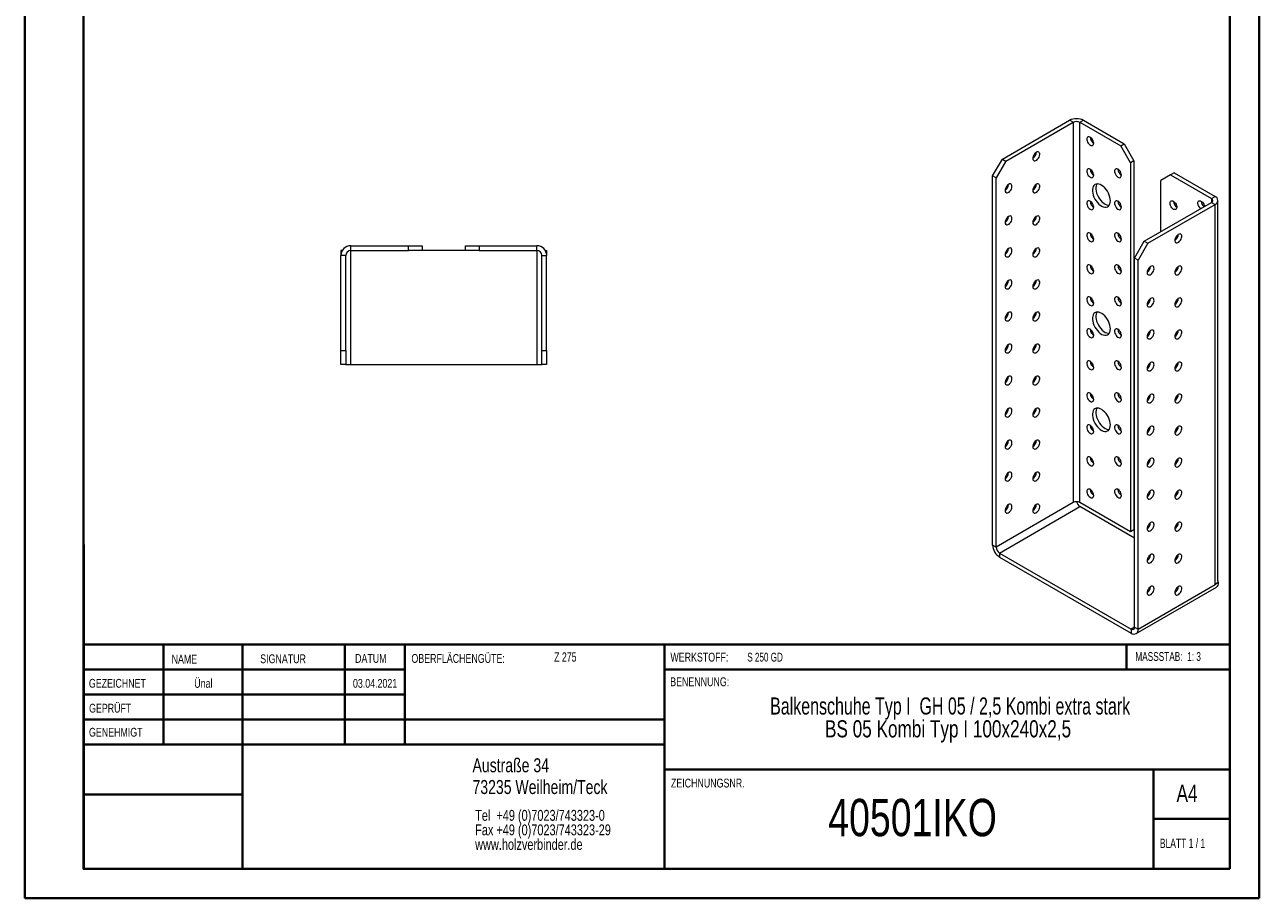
# Model space of a CAD drawing. Header units: millimetres. Extents: x 0 to 210, y 0 to 297.
# Tile 1 of 2: x 0 to 210, y 0 to 149. Entities that reach past the tile are written whole.
import ezdxf

# ---------------------------------------------------------------- set-up
doc = ezdxf.new("R2010")
doc.units = ezdxf.units.MM
doc.styles.add('SLDTEXTSTYLE0', font='TXT', dxfattribs={"width": 0.75})
doc.styles.add('SLDTEXTSTYLE1', font='TXT', dxfattribs={"width": 0.681818})
doc.styles.add('SLDTEXTSTYLE2', font='TXT', dxfattribs={"width": 0.7})
doc.styles.add('SLDTEXTSTYLE3', font='TXT', dxfattribs={"width": 0.6875})
doc.styles.add('SLDTEXTSTYLE4', font='TXT', dxfattribs={"width": 0.69898})

# ---------------------------------------------------------------- blocks, each defined once
blk = doc.blocks.new('SW_NOTE_0')
at = {"color": 0, "linetype": 'Continuous', "lineweight": 0, "char_height": 1.8521, "attachment_point": 1, "style": 'SLDTEXTSTYLE0'}
for s, insert in [('Tel  +49 (0)7023/743323-0', (0, 2.39)), ('Fax +49 (0)7023/743323-29', (0, -0.08)), ('www.holzverbinder.de', (0, -2.55))]:
    blk.add_mtext(s, dxfattribs=dict(at, insert=insert))
blk = doc.blocks.new('SW_NOTE_1')
at = {"color": 0, "linetype": 'Continuous', "lineweight": 0, "char_height": 2.9104, "attachment_point": 2}
for s, insert, style in [('Balkenschuhe Typ I  GH 05 / 2,5 Kombi extra stark', (45.38, 3.75), 'SLDTEXTSTYLE4'), ('BS 05 Kombi Typ I 100x240x2,5', (45.03, -0.13), 'SLDTEXTSTYLE0')]:
    blk.add_mtext(s, dxfattribs=dict(at, insert=insert, style=style))

msp = doc.modelspace()

# ---------------------------------------------------------------- linework, layer by layer
at = {"color": 7, "linetype": 'Continuous', "lineweight": 40}
for p, q in [((0.08, 0.21), (0.08, 297.21)), ((210.08, 0.21), (210.08, 297.21)), ((10.08, 5.21), (10.08, 292.21)), ((205.08, 5.21), (205.08, 292.21)), ((10.11, 60.37), (10.11, 5.12)), ((205.08, 43.37), (10.11, 43.37)), ((23.71, 43.37), (23.71, 26.37)), ((37.1, 43.37), (37.1, 5.12)), ((54.51, 43.37), (54.51, 26.37)), ((64.71, 26.37), (64.71, 43.37)), ((108.91, 43.37), (108.91, 5.12)), ((187.47, 39.12), (187.47, 43.37)), ((64.71, 39.1), (10.11, 39.1)), ((205.08, 39.12), (108.91, 39.12)), ((64.71, 34.87), (10.11, 34.87)), ((108.91, 30.62), (10.11, 30.62)), ((108.91, 26.37), (10.11, 26.37)), ((108.91, 22.12), (205.08, 22.12)), ((192.08, 5.21), (192.08, 22.21)), ((37.1, 17.87), (10.11, 17.87)), ((10.11, 13.71), (10.08, 13.71)), ((205.08, 13.71), (192.08, 13.71)), ((10.11, 9.46), (10.08, 9.46)), ((10.08, 5.21), (205.08, 5.21)), ((205.08, 5.21), (180.99, 5.21)), ((0.08, 0.21), (210.08, 0.21))]:
    msp.add_line(p, q, dxfattribs=at)
at = {"color": 7, "linetype": 'Continuous', "lineweight": 15}
for p, q in [((166.37, 125.86), (177.8, 132.46)), ((178.39, 132.12), (177.8, 132.46)), ((179.56, 132.12), (180.15, 132.46)), ((180.15, 132.46), (187.11, 128.44)), ((166.95, 125.52), (178.39, 132.12)), ((178.39, 132.12), (178.39, 67.47)), ((179.56, 67.47), (179.56, 132.12)), ((179.56, 132.12), (186.52, 128.1)), ((186.52, 128.1), (187.11, 128.44)), ((188.17, 125.24), (186.52, 128.1)), ((187.11, 128.44), (188.76, 125.58)), ((164.72, 123), (166.37, 125.86)), ((166.95, 125.52), (165.3, 122.66)), ((166.37, 125.86), (166.95, 125.52)), ((188.76, 125.58), (188.17, 125.24)), ((188.17, 125.24), (188.17, 62.51)), ((188.76, 125.58), (188.76, 62.85)), ((165.3, 122.66), (164.72, 123)), ((164.72, 60.26), (164.72, 123)), ((165.3, 59.92), (165.3, 122.66)), ((195, 123.2), (193.35, 122.25)), ((193.35, 113.54), (193.35, 122.25)), ((195.59, 123.54), (195, 123.2)), ((195, 123.2), (201.96, 119.19)), ((195.59, 123.54), (202.55, 119.53)), ((190.52, 111.91), (201.96, 118.51)), ((191.11, 111.57), (202.55, 118.17)), ((201.96, 119.19), (202.55, 119.53)), ((201.96, 119.19), (201.96, 118.51)), ((201.96, 118.51), (202.55, 118.17)), ((202.55, 53.53), (202.55, 118.17)), ((203.03, 54.21), (203.03, 118.85)), ((188.87, 109.05), (190.52, 111.91)), ((191.11, 111.57), (189.46, 108.71)), ((190.52, 111.91), (191.11, 111.57)), ((53.86, 110.31), (53.86, 109.48)), ((54.09, 110.31), (53.86, 110.31)), ((54.7, 109.48), (53.86, 109.48)), ((53.86, 93.31), (53.86, 109.48)), ((54.7, 93.31), (54.7, 109.48)), ((55.53, 110.31), (55.53, 111.14)), ((55.53, 111.14), (65.36, 111.14)), ((55.53, 110.31), (65.36, 110.31)), ((55.53, 90.98), (55.53, 110.31)), ((65.36, 110.31), (65.36, 111.14)), ((65.36, 111.14), (67.7, 111.14)), ((67.7, 110.31), (65.36, 110.31)), ((67.7, 111.14), (67.7, 110.31)), ((75.03, 110.31), (67.7, 110.31)), ((75.03, 110.31), (75.03, 111.14)), ((75.03, 111.14), (77.36, 111.14)), ((77.36, 110.31), (75.03, 110.31)), ((77.36, 111.14), (77.36, 110.31)), ((77.36, 111.14), (87.2, 111.14)), ((77.36, 110.31), (87.2, 110.31)), ((87.2, 110.31), (87.2, 111.14)), ((87.2, 110.31), (87.2, 90.98)), ((88.03, 109.48), (88.86, 109.48)), ((88.03, 93.31), (88.03, 109.48)), ((88.64, 110.31), (88.86, 110.31)), ((88.86, 110.31), (88.86, 109.48)), ((88.86, 93.31), (88.86, 109.48)), ((189.46, 108.71), (188.87, 109.05)), ((188.87, 46.31), (188.87, 109.05)), ((189.46, 45.97), (189.46, 108.71)), ((53.86, 93.31), (54.7, 93.31)), ((53.86, 90.98), (53.86, 93.31)), ((54.7, 93.31), (54.7, 90.98)), ((88.03, 93.31), (88.86, 93.31)), ((88.03, 90.98), (88.03, 93.31)), ((88.86, 93.31), (88.86, 90.98)), ((54.7, 90.98), (53.86, 90.98)), ((54.7, 90.98), (55.53, 90.98)), ((55.53, 90.98), (87.2, 90.98)), ((87.2, 90.98), (88.03, 90.98)), ((88.86, 90.98), (88.03, 90.98)), ((178.39, 67.47), (165.3, 59.92)), ((188.17, 62.51), (179.56, 67.47)), ((165.89, 58.9), (179.56, 66.79)), ((188.87, 61.42), (179.56, 66.79)), ((188.76, 62.85), (188.17, 62.51)), ((165.3, 59.92), (164.72, 60.26)), ((165.89, 58.9), (188.29, 45.97)), ((165.89, 58.9), (165.89, 58.22)), ((165.89, 58.22), (188.29, 45.29)), ((196.06, 57.95), (195.83, 58.08)), ((189.12, 45.21), (202.79, 53.1)), ((189.46, 45.97), (202.55, 53.53)), ((203.13, 53.87), (202.55, 53.53)), ((202.98, 53.96), (203.13, 53.87)), ((188.87, 46.31), (188.29, 45.97)), ((188.87, 46.31), (189.46, 45.97)), ((188.29, 45.97), (188.29, 45.29))]:
    msp.add_line(p, q, dxfattribs=at)
at = {"color": 7, "linetype": 'Continuous', "lineweight": 0}
for p, q in [((64.71, 39.12), (10.11, 39.12)), ((23.71, 5.21), (23.71, 5.12)), ((54.51, 5.21), (54.51, 5.12))]:
    msp.add_line(p, q, dxfattribs=at)
at = {"color": 7, "linetype": 'Continuous', "lineweight": 15, "flags": 128}
for points in [[(181.92, 128.58), (181.9, 128.77), (181.84, 128.98), (181.73, 129.18), (181.6, 129.37), (181.45, 129.51), (181.29, 129.62), (181.14, 129.67), (180.99, 129.67), (180.88, 129.61), (180.79, 129.5), (180.75, 129.35), (180.75, 129.16), (180.79, 128.96), (180.88, 128.75), (180.99, 128.56), (181.14, 128.39), (181.29, 128.26), (181.45, 128.18), (181.6, 128.16), (181.73, 128.19), (181.84, 128.27), (181.9, 128.41), (181.92, 128.58)], [(172.14, 127.01), (171.98, 126.9), (171.83, 126.74), (171.71, 126.55), (171.62, 126.34), (171.56, 126.14), (171.55, 125.95), (171.58, 125.78), (171.66, 125.66), (171.77, 125.59), (171.91, 125.57), (172.06, 125.61), (172.22, 125.7), (172.37, 125.84), (172.51, 126.02), (172.62, 126.22), (172.7, 126.43), (172.73, 126.63), (172.72, 126.8), (172.66, 126.95), (172.57, 127.05), (172.45, 127.09), (172.3, 127.08), (172.14, 127.01)], [(181.92, 123.13), (181.9, 123.33), (181.84, 123.54), (181.73, 123.74), (181.6, 123.92), (181.45, 124.07), (181.29, 124.18), (181.14, 124.23), (180.99, 124.23), (180.88, 124.17), (180.79, 124.06), (180.75, 123.9), (180.75, 123.72), (180.79, 123.52), (180.88, 123.31), (180.99, 123.11), (181.14, 122.95), (181.29, 122.82), (181.45, 122.74), (181.6, 122.71), (181.73, 122.74), (181.84, 122.83), (181.9, 122.96), (181.92, 123.13)], [(186.64, 123.13), (186.61, 123.33), (186.55, 123.54), (186.45, 123.74), (186.32, 123.92), (186.17, 124.07), (186.01, 124.18), (185.85, 124.23), (185.71, 124.23), (185.59, 124.17), (185.51, 124.06), (185.46, 123.9), (185.46, 123.72), (185.51, 123.52), (185.59, 123.31), (185.71, 123.11), (185.85, 122.95), (186.01, 122.82), (186.17, 122.74), (186.32, 122.71), (186.45, 122.75), (186.55, 122.83), (186.61, 122.96), (186.64, 123.13)], [(167.43, 121.57), (167.27, 121.45), (167.12, 121.29), (167, 121.11), (166.9, 120.9), (166.85, 120.69), (166.84, 120.5), (166.87, 120.34), (166.94, 120.22), (167.05, 120.15), (167.19, 120.13), (167.35, 120.17), (167.51, 120.26), (167.66, 120.4), (167.8, 120.58), (167.91, 120.77), (167.98, 120.98), (168.01, 121.18), (168, 121.36), (167.95, 121.5), (167.86, 121.6), (167.73, 121.65), (167.58, 121.64), (167.43, 121.57)], [(172.14, 121.57), (171.98, 121.45), (171.83, 121.29), (171.71, 121.1), (171.62, 120.9), (171.56, 120.69), (171.55, 120.5), (171.58, 120.34), (171.66, 120.22), (171.77, 120.15), (171.91, 120.13), (172.06, 120.17), (172.22, 120.26), (172.37, 120.4), (172.51, 120.58), (172.62, 120.77), (172.7, 120.98), (172.73, 121.18), (172.72, 121.36), (172.66, 121.5), (172.57, 121.6), (172.45, 121.65), (172.3, 121.64), (172.14, 121.57)], [(184.75, 118.78), (184.73, 119.09), (184.66, 119.42), (184.56, 119.75), (184.41, 120.09), (184.23, 120.41), (184.02, 120.71), (183.79, 120.98), (183.54, 121.21), (183.28, 121.39), (183.02, 121.53), (182.77, 121.61), (182.53, 121.64), (182.31, 121.61), (182.11, 121.53), (181.95, 121.39), (181.82, 121.2), (181.74, 120.97), (181.69, 120.7), (181.69, 120.4), (181.74, 120.07), (181.82, 119.74), (181.95, 119.41), (182.11, 119.08), (182.31, 118.77), (182.53, 118.48), (182.77, 118.23), (183.02, 118.02), (183.28, 117.86), (183.54, 117.75), (183.79, 117.69), (184.02, 117.69), (184.23, 117.75), (184.41, 117.86), (184.56, 118.03), (184.66, 118.24), (184.73, 118.49), (184.75, 118.78)], [(182.47, 121.64), (182.41, 121.54), (182.32, 121.31), (182.28, 121.04), (182.28, 120.74), (182.32, 120.41), (182.41, 120.08), (182.54, 119.75), (182.7, 119.42), (182.9, 119.11), (183.12, 118.82), (183.36, 118.57), (183.61, 118.36), (183.87, 118.2), (184.13, 118.09), (184.38, 118.03), (184.56, 118.03)], [(181.92, 117.69), (181.9, 117.89), (181.84, 118.09), (181.73, 118.3), (181.6, 118.48), (181.45, 118.63), (181.29, 118.73), (181.14, 118.79), (180.99, 118.78), (180.88, 118.72), (180.79, 118.61), (180.75, 118.46), (180.75, 118.28), (180.79, 118.07), (180.88, 117.87), (180.99, 117.67), (181.14, 117.5), (181.29, 117.38), (181.45, 117.3), (181.6, 117.27), (181.73, 117.3), (181.84, 117.39), (181.9, 117.52), (181.92, 117.69)], [(186.64, 117.69), (186.61, 117.89), (186.55, 118.09), (186.45, 118.3), (186.32, 118.48), (186.17, 118.63), (186.01, 118.73), (185.85, 118.79), (185.71, 118.78), (185.59, 118.72), (185.51, 118.61), (185.46, 118.46), (185.46, 118.28), (185.51, 118.07), (185.59, 117.87), (185.71, 117.67), (185.85, 117.5), (186.01, 117.38), (186.17, 117.3), (186.32, 117.27), (186.45, 117.3), (186.55, 117.39), (186.61, 117.52), (186.64, 117.69)], [(194.89, 118.37), (194.91, 118.54), (194.97, 118.68), (195.07, 118.76), (195.2, 118.79), (195.35, 118.77), (195.51, 118.69), (195.67, 118.56), (195.81, 118.39), (195.93, 118.2), (196.02, 117.99), (196.06, 117.79), (196.06, 117.6), (196.02, 117.45), (195.93, 117.34), (195.81, 117.28), (195.67, 117.28), (195.51, 117.33), (195.35, 117.43), (195.2, 117.58), (195.07, 117.77), (194.97, 117.97), (194.91, 118.18), (194.89, 118.37)], [(199.6, 118.37), (199.62, 118.54), (199.69, 118.68), (199.79, 118.76), (199.92, 118.79), (200.07, 118.77), (200.23, 118.69), (200.39, 118.56), (200.53, 118.39), (200.65, 118.2), (200.73, 117.99), (200.77, 117.82)], [(167.43, 116.13), (167.27, 116.01), (167.12, 115.85), (167, 115.66), (166.9, 115.46), (166.85, 115.25), (166.84, 115.06), (166.87, 114.9), (166.94, 114.78), (167.05, 114.7), (167.19, 114.69), (167.35, 114.73), (167.51, 114.82), (167.66, 114.96), (167.8, 115.13), (167.91, 115.33), (167.98, 115.54), (168.01, 115.74), (168, 115.92), (167.95, 116.06), (167.86, 116.16), (167.73, 116.2), (167.58, 116.19), (167.43, 116.13)], [(172.14, 116.13), (171.98, 116.01), (171.83, 115.85), (171.71, 115.66), (171.62, 115.46), (171.56, 115.25), (171.55, 115.06), (171.58, 114.9), (171.66, 114.78), (171.77, 114.7), (171.91, 114.69), (172.06, 114.72), (172.22, 114.82), (172.37, 114.96), (172.51, 115.13), (172.62, 115.33), (172.7, 115.54), (172.73, 115.74), (172.72, 115.92), (172.66, 116.06), (172.57, 116.16), (172.45, 116.2), (172.3, 116.19), (172.14, 116.13)], [(181.92, 112.25), (181.9, 112.44), (181.84, 112.65), (181.73, 112.85), (181.6, 113.03), (181.45, 113.18), (181.29, 113.29), (181.14, 113.34), (180.99, 113.34), (180.88, 113.28), (180.79, 113.17), (180.75, 113.02), (180.75, 112.83), (180.79, 112.63), (180.88, 112.42), (180.99, 112.23), (181.14, 112.06), (181.29, 111.93), (181.45, 111.85), (181.6, 111.83), (181.73, 111.86), (181.84, 111.94), (181.9, 112.08), (181.92, 112.25)], [(186.64, 112.25), (186.61, 112.44), (186.55, 112.65), (186.45, 112.85), (186.32, 113.04), (186.17, 113.18), (186.01, 113.29), (185.85, 113.34), (185.71, 113.34), (185.59, 113.28), (185.51, 113.17), (185.46, 113.02), (185.46, 112.83), (185.51, 112.63), (185.59, 112.42), (185.71, 112.23), (185.85, 112.06), (186.01, 111.93), (186.17, 111.85), (186.32, 111.83), (186.45, 111.86), (186.55, 111.94), (186.61, 112.08), (186.64, 112.25)], [(196.3, 113.07), (196.14, 112.95), (195.99, 112.79), (195.87, 112.6), (195.78, 112.4), (195.72, 112.19), (195.71, 112), (195.74, 111.84), (195.82, 111.72), (195.93, 111.64), (196.06, 111.63), (196.22, 111.67), (196.38, 111.76), (196.53, 111.9), (196.67, 112.07), (196.78, 112.27), (196.85, 112.48), (196.89, 112.68), (196.88, 112.86), (196.82, 113), (196.73, 113.1), (196.61, 113.14), (196.46, 113.13), (196.3, 113.07)], [(195.99, 112.29), (195.94, 112.33), (195.8, 112.47)], [(195.95, 112.73), (196.02, 112.55), (196.05, 112.37)], [(167.43, 110.68), (167.27, 110.57), (167.12, 110.41), (167, 110.22), (166.9, 110.01), (166.85, 109.81), (166.84, 109.62), (166.87, 109.45), (166.94, 109.33), (167.05, 109.26), (167.19, 109.24), (167.35, 109.28), (167.51, 109.37), (167.66, 109.51), (167.8, 109.69), (167.91, 109.89), (167.98, 110.09), (168.01, 110.3), (168, 110.47), (167.95, 110.62), (167.86, 110.72), (167.73, 110.76), (167.58, 110.75), (167.43, 110.68)], [(172.14, 110.68), (171.98, 110.57), (171.83, 110.41), (171.71, 110.22), (171.62, 110.01), (171.56, 109.81), (171.55, 109.62), (171.58, 109.45), (171.66, 109.33), (171.77, 109.26), (171.91, 109.24), (172.06, 109.28), (172.22, 109.37), (172.37, 109.51), (172.51, 109.69), (172.62, 109.89), (172.7, 110.09), (172.73, 110.29), (172.72, 110.47), (172.66, 110.62), (172.57, 110.71), (172.45, 110.76), (172.3, 110.75), (172.14, 110.68)], [(181.92, 106.8), (181.9, 107), (181.84, 107.21), (181.73, 107.41), (181.6, 107.59), (181.45, 107.74), (181.29, 107.85), (181.14, 107.9), (180.99, 107.9), (180.88, 107.84), (180.79, 107.73), (180.75, 107.57), (180.75, 107.39), (180.79, 107.18), (180.88, 106.98), (180.99, 106.78), (181.14, 106.62), (181.29, 106.49), (181.45, 106.41), (181.6, 106.38), (181.73, 106.41), (181.84, 106.5), (181.9, 106.63), (181.92, 106.8)], [(186.64, 106.8), (186.61, 107), (186.55, 107.21), (186.45, 107.41), (186.32, 107.59), (186.17, 107.74), (186.01, 107.85), (185.85, 107.9), (185.71, 107.9), (185.59, 107.84), (185.51, 107.73), (185.46, 107.57), (185.46, 107.39), (185.51, 107.18), (185.59, 106.98), (185.71, 106.78), (185.85, 106.62), (186.01, 106.49), (186.17, 106.41), (186.32, 106.38), (186.45, 106.41), (186.55, 106.5), (186.61, 106.63), (186.64, 106.8)], [(191.59, 107.62), (191.43, 107.51), (191.28, 107.35), (191.15, 107.16), (191.06, 106.95), (191.01, 106.75), (191, 106.56), (191.03, 106.39), (191.1, 106.27), (191.21, 106.2), (191.35, 106.18), (191.51, 106.22), (191.67, 106.31), (191.82, 106.45), (191.96, 106.63), (192.07, 106.83), (192.14, 107.04), (192.17, 107.24), (192.16, 107.41), (192.11, 107.56), (192.02, 107.66), (191.89, 107.7), (191.74, 107.69), (191.59, 107.62)], [(196.3, 107.62), (196.14, 107.51), (195.99, 107.35), (195.87, 107.16), (195.78, 106.95), (195.72, 106.75), (195.71, 106.56), (195.74, 106.39), (195.82, 106.27), (195.93, 106.2), (196.06, 106.18), (196.22, 106.22), (196.38, 106.31), (196.53, 106.45), (196.67, 106.63), (196.78, 106.83), (196.85, 107.03), (196.89, 107.23), (196.88, 107.41), (196.82, 107.56), (196.73, 107.66), (196.61, 107.7), (196.46, 107.69), (196.3, 107.62)], [(195.95, 107.28), (196.02, 107.1), (196.05, 106.93)], [(167.43, 105.24), (167.27, 105.12), (167.12, 104.96), (167, 104.77), (166.9, 104.57), (166.85, 104.36), (166.84, 104.17), (166.87, 104.01), (166.94, 103.89), (167.05, 103.82), (167.19, 103.8), (167.35, 103.84), (167.51, 103.93), (167.66, 104.07), (167.8, 104.25), (167.91, 104.44), (167.98, 104.65), (168.01, 104.85), (168, 105.03), (167.95, 105.17), (167.86, 105.27), (167.73, 105.32), (167.58, 105.31), (167.43, 105.24)], [(172.14, 105.24), (171.98, 105.12), (171.83, 104.96), (171.71, 104.77), (171.62, 104.57), (171.56, 104.36), (171.55, 104.17), (171.58, 104.01), (171.66, 103.89), (171.77, 103.82), (171.91, 103.8), (172.06, 103.84), (172.22, 103.93), (172.37, 104.07), (172.51, 104.24), (172.62, 104.44), (172.7, 104.65), (172.73, 104.85), (172.72, 105.03), (172.66, 105.17), (172.57, 105.27), (172.45, 105.32), (172.3, 105.31), (172.14, 105.24)], [(195.99, 106.85), (195.94, 106.89), (195.8, 107.02)], [(181.92, 101.36), (181.9, 101.56), (181.84, 101.76), (181.73, 101.96), (181.6, 102.15), (181.45, 102.3), (181.29, 102.4), (181.14, 102.45), (180.99, 102.45), (180.88, 102.39), (180.79, 102.28), (180.75, 102.13), (180.75, 101.94), (180.79, 101.74), (180.88, 101.53), (180.99, 101.34), (181.14, 101.17), (181.29, 101.04), (181.45, 100.96), (181.6, 100.94), (181.73, 100.97), (181.84, 101.06), (181.9, 101.19), (181.92, 101.36)], [(186.64, 101.36), (186.61, 101.56), (186.55, 101.76), (186.45, 101.97), (186.32, 102.15), (186.17, 102.3), (186.01, 102.4), (185.85, 102.46), (185.71, 102.45), (185.59, 102.39), (185.51, 102.28), (185.46, 102.13), (185.46, 101.94), (185.51, 101.74), (185.59, 101.53), (185.71, 101.34), (185.85, 101.17), (186.01, 101.04), (186.17, 100.96), (186.32, 100.94), (186.45, 100.97), (186.55, 101.06), (186.61, 101.19), (186.64, 101.36)], [(191.59, 102.18), (191.43, 102.06), (191.28, 101.9), (191.15, 101.71), (191.06, 101.51), (191.01, 101.3), (191, 101.11), (191.03, 100.95), (191.1, 100.83), (191.21, 100.76), (191.35, 100.74), (191.51, 100.78), (191.67, 100.87), (191.82, 101.01), (191.96, 101.19), (192.07, 101.38), (192.14, 101.59), (192.17, 101.79), (192.16, 101.97), (192.11, 102.11), (192.02, 102.21), (191.89, 102.26), (191.74, 102.25), (191.59, 102.18)], [(196.3, 102.18), (196.14, 102.06), (195.99, 101.9), (195.87, 101.71), (195.78, 101.51), (195.72, 101.3), (195.71, 101.11), (195.74, 100.95), (195.82, 100.83), (195.93, 100.76), (196.06, 100.74), (196.22, 100.78), (196.38, 100.87), (196.53, 101.01), (196.67, 101.19), (196.78, 101.38), (196.85, 101.59), (196.89, 101.79), (196.88, 101.97), (196.82, 102.11), (196.73, 102.21), (196.61, 102.26), (196.46, 102.25), (196.3, 102.18)], [(195.99, 101.41), (195.94, 101.44), (195.8, 101.58)], [(195.95, 101.84), (196.02, 101.66), (196.05, 101.49)], [(167.43, 99.8), (167.27, 99.68), (167.12, 99.52), (167, 99.33), (166.9, 99.13), (166.85, 98.92), (166.84, 98.73), (166.87, 98.57), (166.94, 98.44), (167.05, 98.37), (167.19, 98.36), (167.35, 98.39), (167.51, 98.49), (167.66, 98.63), (167.8, 98.8), (167.91, 99), (167.98, 99.21), (168.01, 99.41), (168, 99.59), (167.95, 99.73), (167.86, 99.83), (167.73, 99.87), (167.58, 99.86), (167.43, 99.8)], [(172.14, 99.8), (171.98, 99.68), (171.83, 99.52), (171.71, 99.33), (171.62, 99.13), (171.56, 98.92), (171.55, 98.73), (171.58, 98.57), (171.66, 98.44), (171.77, 98.37), (171.91, 98.35), (172.06, 98.39), (172.22, 98.49), (172.37, 98.63), (172.51, 98.8), (172.62, 99), (172.7, 99.21), (172.73, 99.41), (172.72, 99.59), (172.66, 99.73), (172.57, 99.83), (172.45, 99.87), (172.3, 99.86), (172.14, 99.8)], [(184.75, 97.01), (184.73, 97.32), (184.66, 97.64), (184.56, 97.98), (184.41, 98.31), (184.23, 98.63), (184.02, 98.93), (183.79, 99.2), (183.54, 99.43), (183.28, 99.62), (183.02, 99.76), (182.77, 99.84), (182.53, 99.87), (182.31, 99.84), (182.11, 99.75), (181.95, 99.61), (181.82, 99.42), (181.74, 99.19), (181.69, 98.92), (181.69, 98.62), (181.74, 98.3), (181.82, 97.97), (181.95, 97.63), (182.11, 97.3), (182.31, 96.99), (182.53, 96.71), (182.77, 96.46), (183.02, 96.25), (183.28, 96.08), (183.54, 95.97), (183.79, 95.92), (184.02, 95.92), (184.23, 95.98), (184.41, 96.09), (184.56, 96.25), (184.66, 96.47), (184.73, 96.72), (184.75, 97.01)], [(182.47, 99.87), (182.41, 99.76), (182.32, 99.53), (182.28, 99.26), (182.28, 98.96), (182.32, 98.64), (182.41, 98.31), (182.54, 97.97), (182.7, 97.64), (182.9, 97.33), (183.12, 97.05), (183.36, 96.8), (183.61, 96.59), (183.87, 96.42), (184.13, 96.31), (184.38, 96.26), (184.56, 96.25)], [(181.92, 95.92), (181.9, 96.11), (181.84, 96.32), (181.73, 96.52), (181.6, 96.7), (181.45, 96.85), (181.29, 96.96), (181.14, 97.01), (180.99, 97.01), (180.88, 96.95), (180.79, 96.84), (180.75, 96.69), (180.75, 96.5), (180.79, 96.3), (180.88, 96.09), (180.99, 95.9), (181.14, 95.73), (181.29, 95.6), (181.45, 95.52), (181.6, 95.5), (181.73, 95.53), (181.84, 95.61), (181.9, 95.75), (181.92, 95.92)], [(186.64, 95.92), (186.61, 96.11), (186.55, 96.32), (186.45, 96.52), (186.32, 96.7), (186.17, 96.85), (186.01, 96.96), (185.85, 97.01), (185.71, 97.01), (185.59, 96.95), (185.51, 96.84), (185.46, 96.69), (185.46, 96.5), (185.51, 96.3), (185.59, 96.09), (185.71, 95.9), (185.85, 95.73), (186.01, 95.6), (186.17, 95.52), (186.32, 95.5), (186.45, 95.53), (186.55, 95.61), (186.61, 95.75), (186.64, 95.92)], [(191.59, 96.74), (191.43, 96.62), (191.28, 96.46), (191.15, 96.27), (191.06, 96.07), (191.01, 95.86), (191, 95.67), (191.03, 95.51), (191.1, 95.38), (191.21, 95.31), (191.35, 95.3), (191.51, 95.33), (191.67, 95.43), (191.82, 95.57), (191.96, 95.74), (192.07, 95.94), (192.14, 96.15), (192.17, 96.35), (192.16, 96.53), (192.11, 96.67), (192.02, 96.77), (191.89, 96.81), (191.74, 96.8), (191.59, 96.74)], [(196.3, 96.74), (196.14, 96.62), (195.99, 96.46), (195.87, 96.27), (195.78, 96.07), (195.72, 95.86), (195.71, 95.67), (195.74, 95.51), (195.82, 95.38), (195.93, 95.31), (196.06, 95.3), (196.22, 95.33), (196.38, 95.43), (196.53, 95.57), (196.67, 95.74), (196.78, 95.94), (196.85, 96.15), (196.89, 96.35), (196.88, 96.53), (196.82, 96.67), (196.73, 96.77), (196.61, 96.81), (196.46, 96.8), (196.3, 96.74)], [(195.99, 95.96), (195.94, 96), (195.8, 96.14)], [(195.95, 96.39), (196.02, 96.22), (196.05, 96.04)], [(167.43, 94.35), (167.27, 94.23), (167.12, 94.08), (167, 93.89), (166.9, 93.68), (166.85, 93.48), (166.84, 93.29), (166.87, 93.12), (166.94, 93), (167.05, 92.93), (167.19, 92.91), (167.35, 92.95), (167.51, 93.04), (167.66, 93.18), (167.8, 93.36), (167.91, 93.56), (167.98, 93.76), (168.01, 93.96), (168, 94.14), (167.95, 94.29), (167.86, 94.38), (167.73, 94.43), (167.58, 94.42), (167.43, 94.35)], [(172.14, 94.35), (171.98, 94.23), (171.83, 94.08), (171.71, 93.89), (171.62, 93.68), (171.56, 93.48), (171.55, 93.29), (171.58, 93.12), (171.66, 93), (171.77, 92.93), (171.91, 92.91), (172.06, 92.95), (172.22, 93.04), (172.37, 93.18), (172.51, 93.36), (172.62, 93.56), (172.7, 93.76), (172.73, 93.96), (172.72, 94.14), (172.66, 94.29), (172.57, 94.38), (172.45, 94.43), (172.3, 94.42), (172.14, 94.35)], [(181.92, 90.47), (181.9, 90.67), (181.84, 90.88), (181.73, 91.08), (181.6, 91.26), (181.45, 91.41), (181.29, 91.51), (181.14, 91.57), (180.99, 91.56), (180.88, 91.51), (180.79, 91.4), (180.75, 91.24), (180.75, 91.06), (180.79, 90.85), (180.88, 90.65), (180.99, 90.45), (181.14, 90.29), (181.29, 90.16), (181.45, 90.08), (181.6, 90.05), (181.73, 90.08), (181.84, 90.17), (181.9, 90.3), (181.92, 90.47)], [(186.64, 90.47), (186.61, 90.67), (186.55, 90.88), (186.45, 91.08), (186.32, 91.26), (186.17, 91.41), (186.01, 91.52), (185.85, 91.57), (185.71, 91.57), (185.59, 91.51), (185.51, 91.4), (185.46, 91.24), (185.46, 91.06), (185.51, 90.85), (185.59, 90.65), (185.71, 90.45), (185.85, 90.29), (186.01, 90.16), (186.17, 90.08), (186.32, 90.05), (186.45, 90.08), (186.55, 90.17), (186.61, 90.3), (186.64, 90.47)], [(191.59, 91.29), (191.43, 91.18), (191.28, 91.02), (191.15, 90.83), (191.06, 90.62), (191.01, 90.42), (191, 90.23), (191.03, 90.06), (191.1, 89.94), (191.21, 89.87), (191.35, 89.85), (191.51, 89.89), (191.67, 89.98), (191.82, 90.12), (191.96, 90.3), (192.07, 90.5), (192.14, 90.7), (192.17, 90.9), (192.16, 91.08), (192.11, 91.23), (192.02, 91.32), (191.89, 91.37), (191.74, 91.36), (191.59, 91.29)], [(196.3, 91.29), (196.14, 91.17), (195.99, 91.02), (195.87, 90.83), (195.78, 90.62), (195.72, 90.42), (195.71, 90.23), (195.74, 90.06), (195.82, 89.94), (195.93, 89.87), (196.06, 89.85), (196.22, 89.89), (196.38, 89.98), (196.53, 90.12), (196.67, 90.3), (196.78, 90.5), (196.85, 90.7), (196.89, 90.9), (196.88, 91.08), (196.82, 91.23), (196.73, 91.32), (196.61, 91.37), (196.46, 91.36), (196.3, 91.29)], [(195.99, 90.52), (195.94, 90.56), (195.8, 90.69)], [(195.95, 90.95), (196.02, 90.77), (196.05, 90.6)], [(167.43, 88.91), (167.27, 88.79), (167.12, 88.63), (167, 88.44), (166.9, 88.24), (166.85, 88.03), (166.84, 87.84), (166.87, 87.68), (166.94, 87.56), (167.05, 87.49), (167.19, 87.47), (167.35, 87.51), (167.51, 87.6), (167.66, 87.74), (167.8, 87.91), (167.91, 88.11), (167.98, 88.32), (168.01, 88.52), (168, 88.7), (167.95, 88.84), (167.86, 88.94), (167.73, 88.99), (167.58, 88.97), (167.43, 88.91)], [(172.14, 88.91), (171.98, 88.79), (171.83, 88.63), (171.71, 88.44), (171.62, 88.24), (171.56, 88.03), (171.55, 87.84), (171.58, 87.68), (171.66, 87.56), (171.77, 87.48), (171.91, 87.47), (172.06, 87.51), (172.22, 87.6), (172.37, 87.74), (172.51, 87.91), (172.62, 88.11), (172.7, 88.32), (172.73, 88.52), (172.72, 88.7), (172.66, 88.84), (172.57, 88.94), (172.45, 88.99), (172.3, 88.97), (172.14, 88.91)], [(181.92, 85.03), (181.9, 85.23), (181.84, 85.43), (181.73, 85.63), (181.6, 85.82), (181.45, 85.97), (181.29, 86.07), (181.14, 86.12), (180.99, 86.12), (180.88, 86.06), (180.79, 85.95), (180.75, 85.8), (180.75, 85.61), (180.79, 85.41), (180.88, 85.2), (180.99, 85.01), (181.14, 84.84), (181.29, 84.71), (181.45, 84.63), (181.6, 84.61), (181.73, 84.64), (181.84, 84.72), (181.9, 84.86), (181.92, 85.03)], [(186.64, 85.03), (186.61, 85.23), (186.55, 85.43), (186.45, 85.63), (186.32, 85.82), (186.17, 85.97), (186.01, 86.07), (185.85, 86.12), (185.71, 86.12), (185.59, 86.06), (185.51, 85.95), (185.46, 85.8), (185.46, 85.61), (185.51, 85.41), (185.59, 85.2), (185.71, 85.01), (185.85, 84.84), (186.01, 84.71), (186.17, 84.63), (186.32, 84.61), (186.45, 84.64), (186.55, 84.73), (186.61, 84.86), (186.64, 85.03)], [(191.59, 85.85), (191.43, 85.73), (191.28, 85.57), (191.15, 85.38), (191.06, 85.18), (191.01, 84.97), (191, 84.78), (191.03, 84.62), (191.1, 84.5), (191.21, 84.43), (191.35, 84.41), (191.51, 84.45), (191.67, 84.54), (191.82, 84.68), (191.96, 84.85), (192.07, 85.05), (192.14, 85.26), (192.17, 85.46), (192.16, 85.64), (192.11, 85.78), (192.02, 85.88), (191.89, 85.93), (191.74, 85.92), (191.59, 85.85)], [(196.3, 85.85), (196.14, 85.73), (195.99, 85.57), (195.87, 85.38), (195.78, 85.18), (195.72, 84.97), (195.71, 84.78), (195.74, 84.62), (195.82, 84.5), (195.93, 84.43), (196.06, 84.41), (196.22, 84.45), (196.38, 84.54), (196.53, 84.68), (196.67, 84.85), (196.78, 85.05), (196.85, 85.26), (196.89, 85.46), (196.88, 85.64), (196.82, 85.78), (196.73, 85.88), (196.61, 85.93), (196.46, 85.91), (196.3, 85.85)], [(195.99, 85.08), (195.94, 85.11), (195.8, 85.25)], [(195.95, 85.51), (196.02, 85.33), (196.05, 85.15)], [(167.43, 83.46), (167.27, 83.35), (167.12, 83.19), (167, 83), (166.9, 82.8), (166.85, 82.59), (166.84, 82.4), (166.87, 82.24), (166.94, 82.11), (167.05, 82.04), (167.19, 82.02), (167.35, 82.06), (167.51, 82.16), (167.66, 82.3), (167.8, 82.47), (167.91, 82.67), (167.98, 82.88), (168.01, 83.08), (168, 83.26), (167.95, 83.4), (167.86, 83.5), (167.73, 83.54), (167.58, 83.53), (167.43, 83.46)], [(172.14, 83.46), (171.98, 83.35), (171.83, 83.19), (171.71, 83), (171.62, 82.79), (171.56, 82.59), (171.55, 82.4), (171.58, 82.24), (171.66, 82.11), (171.77, 82.04), (171.91, 82.02), (172.06, 82.06), (172.22, 82.16), (172.37, 82.3), (172.51, 82.47), (172.62, 82.67), (172.7, 82.88), (172.73, 83.08), (172.72, 83.26), (172.66, 83.4), (172.57, 83.5), (172.45, 83.54), (172.3, 83.53), (172.14, 83.46)], [(184.75, 80.67), (184.73, 80.99), (184.66, 81.31), (184.56, 81.65), (184.41, 81.98), (184.23, 82.3), (184.02, 82.6), (183.79, 82.87), (183.54, 83.1), (183.28, 83.29), (183.02, 83.43), (182.77, 83.51), (182.53, 83.54), (182.31, 83.51), (182.11, 83.42), (181.95, 83.28), (181.82, 83.09), (181.74, 82.86), (181.69, 82.59), (181.69, 82.29), (181.74, 81.97), (181.82, 81.64), (181.95, 81.3), (182.11, 80.97), (182.31, 80.66), (182.53, 80.38), (182.77, 80.13), (183.02, 79.92), (183.28, 79.75), (183.54, 79.64), (183.79, 79.59), (184.02, 79.59), (184.23, 79.65), (184.41, 79.76), (184.56, 79.92), (184.66, 80.14), (184.73, 80.39), (184.75, 80.67)], [(182.47, 83.53), (182.41, 83.43), (182.32, 83.2), (182.28, 82.93), (182.28, 82.63), (182.32, 82.31), (182.41, 81.98), (182.54, 81.64), (182.7, 81.31), (182.9, 81), (183.12, 80.72), (183.36, 80.47), (183.61, 80.26), (183.87, 80.09), (184.13, 79.98), (184.38, 79.93), (184.56, 79.92)], [(181.92, 79.59), (181.9, 79.78), (181.84, 79.99), (181.73, 80.19), (181.6, 80.37), (181.45, 80.52), (181.29, 80.63), (181.14, 80.68), (180.99, 80.68), (180.88, 80.62), (180.79, 80.51), (180.75, 80.36), (180.75, 80.17), (180.79, 79.97), (180.88, 79.76), (180.99, 79.57), (181.14, 79.4), (181.29, 79.27), (181.45, 79.19), (181.6, 79.16), (181.73, 79.2), (181.84, 79.28), (181.9, 79.41), (181.92, 79.59)], [(186.64, 79.59), (186.61, 79.78), (186.55, 79.99), (186.45, 80.19), (186.32, 80.37), (186.17, 80.52), (186.01, 80.63), (185.85, 80.68), (185.71, 80.68), (185.59, 80.62), (185.51, 80.51), (185.46, 80.36), (185.46, 80.17), (185.51, 79.97), (185.59, 79.76), (185.71, 79.57), (185.85, 79.4), (186.01, 79.27), (186.17, 79.19), (186.32, 79.17), (186.45, 79.2), (186.55, 79.28), (186.61, 79.41), (186.64, 79.59)], [(191.59, 80.4), (191.43, 80.29), (191.28, 80.13), (191.15, 79.94), (191.06, 79.74), (191.01, 79.53), (191, 79.34), (191.03, 79.18), (191.1, 79.05), (191.21, 78.98), (191.35, 78.96), (191.51, 79), (191.67, 79.1), (191.82, 79.24), (191.96, 79.41), (192.07, 79.61), (192.14, 79.82), (192.17, 80.02), (192.16, 80.2), (192.11, 80.34), (192.02, 80.44), (191.89, 80.48), (191.74, 80.47), (191.59, 80.4)], [(196.3, 80.4), (196.14, 80.29), (195.99, 80.13), (195.87, 79.94), (195.78, 79.73), (195.72, 79.53), (195.71, 79.34), (195.74, 79.18), (195.82, 79.05), (195.93, 78.98), (196.06, 78.96), (196.22, 79), (196.38, 79.1), (196.53, 79.24), (196.67, 79.41), (196.78, 79.61), (196.85, 79.82), (196.89, 80.02), (196.88, 80.2), (196.82, 80.34), (196.73, 80.44), (196.61, 80.48), (196.46, 80.47), (196.3, 80.4)], [(195.99, 79.63), (195.94, 79.67), (195.8, 79.81)], [(195.95, 80.06), (196.02, 79.89), (196.05, 79.71)], [(167.43, 78.02), (167.27, 77.9), (167.12, 77.75), (167, 77.56), (166.9, 77.35), (166.85, 77.15), (166.84, 76.95), (166.87, 76.79), (166.94, 76.67), (167.05, 76.6), (167.19, 76.58), (167.35, 76.62), (167.51, 76.71), (167.66, 76.85), (167.8, 77.03), (167.91, 77.23), (167.98, 77.43), (168.01, 77.63), (168, 77.81), (167.95, 77.96), (167.86, 78.05), (167.73, 78.1), (167.58, 78.09), (167.43, 78.02)], [(172.14, 78.02), (171.98, 77.9), (171.83, 77.74), (171.71, 77.56), (171.62, 77.35), (171.56, 77.15), (171.55, 76.95), (171.58, 76.79), (171.66, 76.67), (171.77, 76.6), (171.91, 76.58), (172.06, 76.62), (172.22, 76.71), (172.37, 76.85), (172.51, 77.03), (172.62, 77.23), (172.7, 77.43), (172.73, 77.63), (172.72, 77.81), (172.66, 77.96), (172.57, 78.05), (172.45, 78.1), (172.3, 78.09), (172.14, 78.02)], [(181.92, 74.14), (181.9, 74.34), (181.84, 74.54), (181.73, 74.75), (181.6, 74.93), (181.45, 75.08), (181.29, 75.18), (181.14, 75.24), (180.99, 75.23), (180.88, 75.18), (180.79, 75.06), (180.75, 74.91), (180.75, 74.73), (180.79, 74.52), (180.88, 74.32), (180.99, 74.12), (181.14, 73.95), (181.29, 73.83), (181.45, 73.75), (181.6, 73.72), (181.73, 73.75), (181.84, 73.84), (181.9, 73.97), (181.92, 74.14)], [(186.64, 74.14), (186.61, 74.34), (186.55, 74.55), (186.45, 74.75), (186.32, 74.93), (186.17, 75.08), (186.01, 75.18), (185.85, 75.24), (185.71, 75.23), (185.59, 75.18), (185.51, 75.07), (185.46, 74.91), (185.46, 74.73), (185.51, 74.52), (185.59, 74.32), (185.71, 74.12), (185.85, 73.96), (186.01, 73.83), (186.17, 73.75), (186.32, 73.72), (186.45, 73.75), (186.55, 73.84), (186.61, 73.97), (186.64, 74.14)], [(191.59, 74.96), (191.43, 74.84), (191.28, 74.69), (191.15, 74.5), (191.06, 74.29), (191.01, 74.09), (191, 73.89), (191.03, 73.73), (191.1, 73.61), (191.21, 73.54), (191.35, 73.52), (191.51, 73.56), (191.67, 73.65), (191.82, 73.79), (191.96, 73.97), (192.07, 74.17), (192.14, 74.37), (192.17, 74.57), (192.16, 74.75), (192.11, 74.9), (192.02, 74.99), (191.89, 75.04), (191.74, 75.03), (191.59, 74.96)], [(196.3, 74.96), (196.14, 74.84), (195.99, 74.69), (195.87, 74.5), (195.78, 74.29), (195.72, 74.09), (195.71, 73.89), (195.74, 73.73), (195.82, 73.61), (195.93, 73.54), (196.06, 73.52), (196.22, 73.56), (196.38, 73.65), (196.53, 73.79), (196.67, 73.97), (196.78, 74.17), (196.85, 74.37), (196.89, 74.57), (196.88, 74.75), (196.82, 74.9), (196.73, 74.99), (196.61, 75.04), (196.46, 75.03), (196.3, 74.96)], [(195.99, 74.19), (195.94, 74.23), (195.8, 74.36)], [(195.95, 74.62), (196.02, 74.44), (196.05, 74.27)], [(167.43, 72.58), (167.27, 72.46), (167.12, 72.3), (167, 72.11), (166.9, 71.91), (166.85, 71.7), (166.84, 71.51), (166.87, 71.35), (166.94, 71.23), (167.05, 71.15), (167.19, 71.14), (167.35, 71.18), (167.51, 71.27), (167.66, 71.41), (167.8, 71.58), (167.91, 71.78), (167.98, 71.99), (168.01, 72.19), (168, 72.37), (167.95, 72.51), (167.86, 72.61), (167.73, 72.66), (167.58, 72.64), (167.43, 72.58)], [(172.14, 72.58), (171.98, 72.46), (171.83, 72.3), (171.71, 72.11), (171.62, 71.91), (171.56, 71.7), (171.55, 71.51), (171.58, 71.35), (171.66, 71.23), (171.77, 71.15), (171.91, 71.14), (172.06, 71.18), (172.22, 71.27), (172.37, 71.41), (172.51, 71.58), (172.62, 71.78), (172.7, 71.99), (172.73, 72.19), (172.72, 72.37), (172.66, 72.51), (172.57, 72.61), (172.45, 72.65), (172.3, 72.64), (172.14, 72.58)], [(181.92, 68.7), (181.9, 68.89), (181.84, 69.1), (181.73, 69.3), (181.6, 69.49), (181.45, 69.64), (181.29, 69.74), (181.14, 69.79), (180.99, 69.79), (180.88, 69.73), (180.79, 69.62), (180.75, 69.47), (180.75, 69.28), (180.79, 69.08), (180.88, 68.87), (180.99, 68.68), (181.14, 68.51), (181.29, 68.38), (181.45, 68.3), (181.6, 68.28), (181.73, 68.31), (181.84, 68.39), (181.9, 68.53), (181.92, 68.7)], [(186.64, 68.7), (186.61, 68.89), (186.55, 69.1), (186.45, 69.3), (186.32, 69.49), (186.17, 69.64), (186.01, 69.74), (185.85, 69.79), (185.71, 69.79), (185.59, 69.73), (185.51, 69.62), (185.46, 69.47), (185.46, 69.28), (185.51, 69.08), (185.59, 68.87), (185.71, 68.68), (185.85, 68.51), (186.01, 68.38), (186.17, 68.3), (186.32, 68.28), (186.45, 68.31), (186.55, 68.39), (186.61, 68.53), (186.64, 68.7)], [(191.59, 69.52), (191.43, 69.4), (191.28, 69.24), (191.15, 69.05), (191.06, 68.85), (191.01, 68.64), (191, 68.45), (191.03, 68.29), (191.1, 68.17), (191.21, 68.09), (191.35, 68.08), (191.51, 68.12), (191.67, 68.21), (191.82, 68.35), (191.96, 68.52), (192.07, 68.72), (192.14, 68.93), (192.17, 69.13), (192.16, 69.31), (192.11, 69.45), (192.02, 69.55), (191.89, 69.6), (191.74, 69.58), (191.59, 69.52)], [(196.3, 69.52), (196.14, 69.4), (195.99, 69.24), (195.87, 69.05), (195.78, 68.85), (195.72, 68.64), (195.71, 68.45), (195.74, 68.29), (195.82, 68.17), (195.93, 68.09), (196.06, 68.08), (196.22, 68.12), (196.38, 68.21), (196.53, 68.35), (196.67, 68.52), (196.78, 68.72), (196.85, 68.93), (196.89, 69.13), (196.88, 69.31), (196.82, 69.45), (196.73, 69.55), (196.61, 69.59), (196.46, 69.58), (196.3, 69.52)], [(167.43, 67.13), (167.27, 67.02), (167.12, 66.86), (167, 66.67), (166.9, 66.46), (166.85, 66.26), (166.84, 66.07), (166.87, 65.9), (166.94, 65.78), (167.05, 65.71), (167.19, 65.69), (167.35, 65.73), (167.51, 65.83), (167.66, 65.96), (167.8, 66.14), (167.91, 66.34), (167.98, 66.55), (168.01, 66.75), (168, 66.92), (167.95, 67.07), (167.86, 67.17), (167.73, 67.21), (167.58, 67.2), (167.43, 67.13)], [(172.14, 67.13), (171.98, 67.02), (171.83, 66.86), (171.71, 66.67), (171.62, 66.46), (171.56, 66.26), (171.55, 66.07), (171.58, 65.9), (171.66, 65.78), (171.77, 65.71), (171.91, 65.69), (172.06, 65.73), (172.22, 65.83), (172.37, 65.96), (172.51, 66.14), (172.62, 66.34), (172.7, 66.55), (172.73, 66.75), (172.72, 66.92), (172.66, 67.07), (172.57, 67.17), (172.45, 67.21), (172.3, 67.2), (172.14, 67.13)], [(195.99, 68.74), (195.94, 68.78), (195.8, 68.92)], [(195.95, 69.18), (196.02, 69), (196.05, 68.82)], [(191.59, 64.07), (191.43, 63.96), (191.28, 63.8), (191.15, 63.61), (191.06, 63.4), (191.01, 63.2), (191, 63.01), (191.03, 62.85), (191.1, 62.72), (191.21, 62.65), (191.35, 62.63), (191.51, 62.67), (191.67, 62.77), (191.82, 62.91), (191.96, 63.08), (192.07, 63.28), (192.14, 63.49), (192.17, 63.69), (192.16, 63.87), (192.11, 64.01), (192.02, 64.11), (191.89, 64.15), (191.74, 64.14), (191.59, 64.07)], [(196.3, 64.07), (196.14, 63.96), (195.99, 63.8), (195.87, 63.61), (195.78, 63.4), (195.72, 63.2), (195.71, 63.01), (195.74, 62.84), (195.82, 62.72), (195.93, 62.65), (196.06, 62.63), (196.22, 62.67), (196.38, 62.77), (196.53, 62.9), (196.67, 63.08), (196.78, 63.28), (196.85, 63.49), (196.89, 63.69), (196.88, 63.86), (196.82, 64.01), (196.73, 64.11), (196.61, 64.15), (196.46, 64.14), (196.3, 64.07)], [(195.99, 63.3), (195.94, 63.34), (195.8, 63.48)], [(195.95, 63.73), (196.02, 63.56), (196.05, 63.38)], [(191.59, 58.63), (191.43, 58.51), (191.28, 58.35), (191.15, 58.17), (191.06, 57.96), (191.01, 57.76), (191, 57.56), (191.03, 57.4), (191.1, 57.28), (191.21, 57.21), (191.35, 57.19), (191.51, 57.23), (191.67, 57.32), (191.82, 57.46), (191.96, 57.64), (192.07, 57.84), (192.14, 58.04), (192.17, 58.24), (192.16, 58.42), (192.11, 58.57), (192.02, 58.66), (191.89, 58.71), (191.74, 58.7), (191.59, 58.63)], [(196.3, 58.63), (196.14, 58.51), (195.99, 58.35), (195.87, 58.17), (195.78, 57.96), (195.72, 57.75), (195.71, 57.56), (195.74, 57.4), (195.82, 57.28), (195.93, 57.21), (196.06, 57.19), (196.22, 57.23), (196.38, 57.32), (196.53, 57.46), (196.67, 57.64), (196.78, 57.84), (196.85, 58.04), (196.89, 58.24), (196.88, 58.42), (196.82, 58.56), (196.73, 58.66), (196.61, 58.71), (196.46, 58.7), (196.3, 58.63)], [(191.59, 53.19), (191.43, 53.07), (191.28, 52.91), (191.15, 52.72), (191.06, 52.52), (191.01, 52.31), (191, 52.12), (191.03, 51.96), (191.1, 51.84), (191.21, 51.76), (191.35, 51.75), (191.51, 51.79), (191.67, 51.88), (191.82, 52.02), (191.96, 52.19), (192.07, 52.39), (192.14, 52.6), (192.17, 52.8), (192.16, 52.98), (192.11, 53.12), (192.02, 53.22), (191.89, 53.26), (191.74, 53.25), (191.59, 53.19)], [(196.3, 53.19), (196.14, 53.07), (195.99, 52.91), (195.87, 52.72), (195.78, 52.52), (195.72, 52.31), (195.71, 52.12), (195.74, 51.96), (195.82, 51.84), (195.93, 51.76), (196.06, 51.75), (196.22, 51.79), (196.38, 51.88), (196.53, 52.02), (196.67, 52.19), (196.78, 52.39), (196.85, 52.6), (196.89, 52.8), (196.88, 52.98), (196.82, 53.12), (196.73, 53.22), (196.61, 53.26), (196.46, 53.25), (196.3, 53.19)], [(203.03, 54.21), (203.02, 54.08), (202.98, 53.96)]]:
    msp.add_lwpolyline(points, dxfattribs=at)
at = {"color": 7, "linetype": 'Continuous', "lineweight": 15}
for centre, radius, start, end in [((178.98, 130.18), 2.56, 62.6097, 117.3903), ((178.98, 130.98), 1.28, 62.6097, 117.3903), ((182.59, 129.64), 1.26, 181.9991, 237.9955), ((170.89, 127.06), 1.26, 302.0047, 358.0007), ((182.59, 124.2), 1.26, 181.9991, 237.9955), ((187.3, 124.2), 1.26, 181.9991, 237.9955), ((166.17, 121.61), 1.26, 302.0047, 358.0007), ((170.89, 121.61), 1.26, 302.0047, 358.0007), ((182.59, 118.75), 1.26, 181.9991, 237.9955), ((187.3, 118.76), 1.26, 181.9991, 237.9955), ((196.73, 118.76), 1.26, 182.1343, 237.8657), ((200.88, 118.43), 1.29, 182.5431, 231.3346), ((201.47, 118.77), 1.29, 182.5431, 231.3346), ((201.83, 118.85), 0.364, 290.7834, 69.2166), ((202.29, 118.85), 0.728, 290.7834, 69.2166), ((166.17, 116.17), 1.26, 302.0047, 358.0007), ((170.89, 116.17), 1.26, 302.0047, 358.0007), ((182.59, 113.31), 1.26, 181.9991, 237.9955), ((187.3, 113.31), 1.26, 181.9991, 237.9955), ((195.04, 113.11), 1.26, 302.0047, 358.0007), ((55.53, 109.48), 1.67, 90, 180), ((55.53, 109.48), 0.833, 90, 180), ((87.2, 109.48), 1.67, 0, 90), ((87.2, 109.48), 0.833, 0, 90), ((166.17, 110.73), 1.26, 302.0047, 358.0007), ((170.89, 110.73), 1.26, 302.0047, 358.0007), ((182.59, 107.87), 1.26, 181.9991, 237.9955), ((187.3, 107.87), 1.26, 181.9991, 237.9955), ((190.33, 107.67), 1.26, 302.0047, 358.0007), ((195.04, 107.67), 1.26, 302.0047, 358.0007), ((166.17, 105.28), 1.26, 302.0047, 358.0007), ((170.89, 105.28), 1.26, 302.0047, 358.0007), ((182.59, 102.42), 1.26, 181.9991, 237.9955), ((187.3, 102.42), 1.26, 181.9991, 237.9955), ((190.33, 102.22), 1.26, 302.0047, 358.0007), ((195.04, 102.22), 1.26, 302.0047, 358.0007), ((166.17, 99.84), 1.26, 302.0047, 358.0007), ((170.89, 99.84), 1.26, 302.0047, 358.0007), ((182.59, 96.98), 1.26, 181.9991, 237.9955), ((187.3, 96.98), 1.26, 181.9991, 237.9955), ((190.33, 96.78), 1.26, 302.0047, 358.0007), ((195.04, 96.78), 1.26, 302.0047, 358.0007), ((166.17, 94.4), 1.26, 302.0047, 358.0007), ((170.89, 94.4), 1.26, 302.0047, 358.0007), ((182.59, 91.54), 1.26, 181.9991, 237.9955), ((187.3, 91.54), 1.26, 181.9991, 237.9955), ((190.33, 91.34), 1.26, 302.0047, 358.0007), ((195.04, 91.34), 1.26, 302.0047, 358.0007), ((166.17, 88.95), 1.26, 302.0047, 358.0007), ((170.89, 88.95), 1.26, 302.0047, 358.0007), ((182.59, 86.09), 1.26, 181.9991, 237.9955), ((187.3, 86.09), 1.26, 181.9991, 237.9955), ((190.33, 85.89), 1.26, 302.0047, 358.0007), ((195.04, 85.89), 1.26, 302.0047, 358.0007), ((166.17, 83.51), 1.26, 302.0047, 358.0007), ((170.89, 83.51), 1.26, 302.0047, 358.0007), ((182.59, 80.65), 1.26, 181.9991, 237.9955), ((187.3, 80.65), 1.26, 181.9991, 237.9955), ((190.33, 80.45), 1.26, 302.0047, 358.0007), ((195.04, 80.45), 1.26, 302.0047, 358.0007), ((166.17, 78.06), 1.26, 302.0047, 358.0007), ((170.89, 78.06), 1.26, 302.0047, 358.0007), ((182.59, 75.21), 1.26, 181.9991, 237.9955), ((187.3, 75.21), 1.26, 181.9991, 237.9955), ((190.33, 75.01), 1.26, 302.0047, 358.0007), ((195.04, 75), 1.26, 302.0047, 358.0007), ((166.17, 72.62), 1.26, 302.0047, 358.0007), ((170.89, 72.62), 1.26, 302.0047, 358.0007), ((182.59, 69.76), 1.26, 181.9991, 237.9955), ((187.3, 69.76), 1.26, 181.9991, 237.9955), ((190.33, 69.56), 1.26, 302.0047, 358.0007), ((195.04, 69.56), 1.26, 302.0047, 358.0007), ((178.98, 66.34), 1.28, 62.6097, 117.3903), ((180.28, 67.89), 1.31, 192.2445, 236.976), ((166.17, 67.18), 1.26, 302.0047, 358.0007), ((170.89, 67.18), 1.26, 302.0047, 358.0007), ((190.33, 64.12), 1.26, 302.0047, 358.0007), ((195.04, 64.12), 1.26, 302.0047, 358.0007), ((167.27, 60.38), 2.56, 182.6055, 237.3945), ((166.58, 59.98), 1.28, 182.6055, 237.3945), ((190.33, 58.67), 1.26, 302.0047, 358.0007), ((195.04, 58.67), 1.26, 302.0047, 358.0007), ((190.33, 53.23), 1.26, 302.0047, 358.0007), ((195.04, 53.23), 1.26, 302.0047, 358.0007), ((202.07, 54.43), 1.02, 297.6449, 332.3489), ((202.34, 53.77), 0.799, 304.0564, 7.2558), ((188.52, 46.26), 0.364, 230.7967, 9.214), ((188.75, 45.86), 0.728, 230.7967, 9.214)]:
    msp.add_arc(centre, radius, start, end, dxfattribs=at)

# ---------------------------------------------------------------- block references
at = {"color": 7, "linetype": 'Continuous', "lineweight": 0}
for name, p in [('SW_NOTE_1', (112.11, 30.61)), ('SW_NOTE_0', (76.7, 12.85))]:
    msp.add_blockref(name, p, dxfattribs=at)

# ---------------------------------------------------------------- texts
for s, insert, char_height, attachment_point, style in [('OBERFLÄCHENGÜTE:', (65.86, 41.74), 1.5, 1, 'SLDTEXTSTYLE0'), ('Z 275', (90.14, 42.03), 1.587, 1, 'SLDTEXTSTYLE2'), ('MASSSTAB:  1: 3', (188.99, 42.07), 1.5, 1, 'SLDTEXTSTYLE2'), ('NAME', (25.07, 41.62), 1.5, 1, 'SLDTEXTSTYLE0'), ('SIGNATUR', (40.14, 41.68), 1.5, 1, 'SLDTEXTSTYLE0'), ('DATUM', (56.28, 41.74), 1.5, 1, 'SLDTEXTSTYLE0'), ('WERKSTOFF:', (109.91, 41.96), 1.5, 1, 'SLDTEXTSTYLE0'), ('S 250 GD', (122.99, 41.96), 1.5, 1, 'SLDTEXTSTYLE3'), ('Ünal', (30.47, 37.5), 1.499, 2, 'SLDTEXTSTYLE0'), ('BENENNUNG:', (109.88, 37.77), 1.5, 1, 'SLDTEXTSTYLE0'), ('GEZEICHNET', (11, 37.51), 1.5, 1, 'SLDTEXTSTYLE0'), ('03.04.2021', (59.68, 37.5), 1.499, 2, 'SLDTEXTSTYLE0'), ('GEPRÜFT', (11.03, 33.28), 1.5, 1, 'SLDTEXTSTYLE0'), ('GENEHMIGT', (11.02, 29.19), 1.5, 1, 'SLDTEXTSTYLE0'), ('Austraße 34', (76.25, 24.02), 2.3813, 1, 'SLDTEXTSTYLE0'), ('73235 Weilheim/Teck', (76.25, 20.32), 2.3813, 1, 'SLDTEXTSTYLE0'), ('ZEICHNUNGSNR.', (110, 20.55), 1.5, 1, 'SLDTEXTSTYLE0'), ('A4', (196, 19.52), 2.91, 1, 'SLDTEXTSTYLE0'), ('40501IKO', (151.1, 17.12), 6.35, 2, 'SLDTEXTSTYLE0'), ('BLATT 1 / 1', (193.16, 10.36), 1.5875, 1, 'SLDTEXTSTYLE1')]:
    msp.add_mtext(s, dxfattribs=dict(at, insert=insert, char_height=char_height, attachment_point=attachment_point, style=style))

doc.saveas('drawing.dxf')
